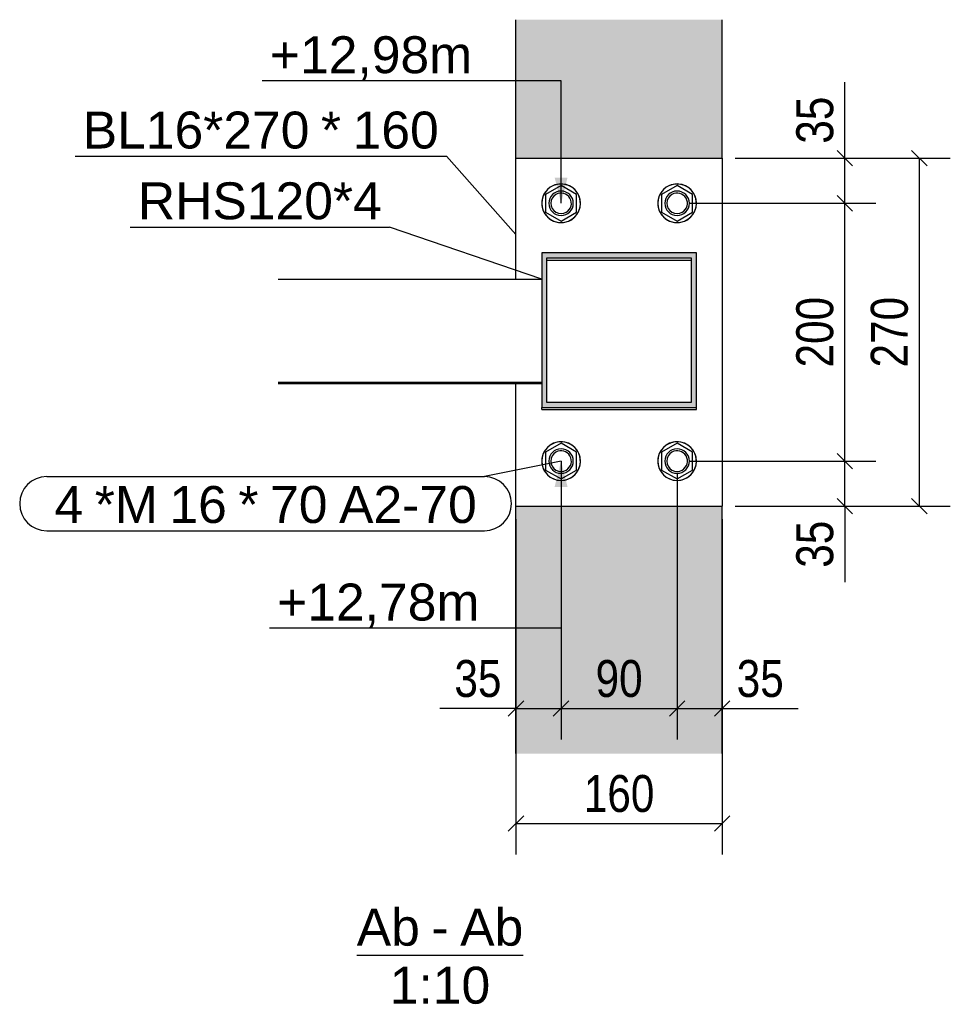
# Model space of a CAD drawing. Header units: millimetres. Extents: x -32861 to 254386, y 0 to 15445.
# Tile 65 of 67: x 242420 to 243142, y 44 to 808. Entities that reach past the tile are written whole.
import ezdxf

# ---------------------------------------------------------------- set-up
doc = ezdxf.new("R2010")
doc.units = ezdxf.units.MM
doc.styles.add('Arial', font='ARIAL.TTF', dxfattribs={"height": 0.2})
doc.styles.add('Arial Narrow', font='ARIALN.TTF', dxfattribs={"height": 0.2})

# ---------------------------------------------------------------- blocks, each defined once
blk = doc.blocks.new('Unknown-21 - 33615')
at = {"color": 5}
blk.add_line((242681.68, 82.5), (242810.88, 82.5), dxfattribs=at)
at = {"color": 5, "style": 'Arial'}
for s, height, p in [('Ab', 28.652, (242681.68, 90)), ('Ab', 28.652, (242761.94, 90)), ('-', 28.65, (242739.62, 90)), ('1:10', 28.652, (242707.34, 45))]:
    blk.add_text(s, height=height, dxfattribs=at).set_placement(p)
blk = doc.blocks.new('Part-33645 - 33615')
at = {"color": 7}
for p, q in [((242805.18, 607.13), (242805.18, 700.93)), ((242805.18, 700.93), (242965.18, 700.93)), ((242965.18, 700.93), (242965.18, 430.93)), ((242805.18, 430.93), (242805.18, 526.12)), ((242805.18, 430.93), (242965.18, 430.93))]:
    blk.add_line(p, q, dxfattribs=at)
blk = doc.blocks.new('Part-33629 - 33615')
h = blk.add_hatch(color=6)
h.paths.add_polyline_path([(242825.18, 627.5), (242825.18, 507.49), (242945.18, 507.49), (242945.18, 627.5)])
h.paths.add_polyline_path([(242941.18, 511.49), (242829.18, 511.49), (242829.18, 623.5), (242941.18, 623.5)])
at = {"color": 7}
for p, q in [((242945.18, 627.5), (242825.18, 627.5)), ((242825.18, 627.5), (242825.18, 507.49)), ((242945.18, 507.49), (242945.18, 627.5)), ((242829.18, 623.5), (242941.18, 623.5)), ((242829.18, 511.49), (242829.18, 623.5)), ((242829.18, 621.93), (242941.18, 621.93)), ((242941.18, 623.5), (242941.18, 511.49)), ((242825.18, 505.92), (242825.18, 507.49)), ((242825.18, 507.49), (242945.18, 507.49)), ((242825.18, 505.92), (242945.18, 505.92)), ((242941.18, 511.49), (242829.18, 511.49)), ((242945.18, 505.92), (242945.18, 507.49))]:
    blk.add_line(p, q, dxfattribs=at)
blk = doc.blocks.new('Part-33621 - 33615')
at = {"color": 7}
for p, q in [((242620.72, 607.13), (242825.18, 607.13)), ((242620.72, 527.14), (242825.18, 527.14)), ((242620.72, 526.12), (242825.18, 526.12))]:
    blk.add_line(p, q, dxfattribs=at)
blk = doc.blocks.new('Part-33624 - 33615')
for points in [[(242965.18, 700.93), (242965.18, 808.37), (242805.18, 808.37), (242805.18, 700.93)], [(242965.18, 238.95), (242965.18, 430.93), (242805.18, 430.93), (242805.18, 238.95)]]:
    blk.add_hatch(color=96).paths.add_polyline_path(points)
at = {"color": 96}
for p, q in [((242805.18, 700.93), (242805.18, 808.37)), ((242965.18, 700.93), (242965.18, 808.37)), ((242805.18, 238.95), (242805.18, 430.93)), ((242965.18, 238.95), (242965.18, 430.93))]:
    blk.add_line(p, q, dxfattribs=at)
blk = doc.blocks.new('Bolt-33665 - 33615')
at = {"color": 136}
for p, q in [((242840.18, 679.78), (242828.18, 672.86)), ((242828.18, 672.86), (242828.18, 659)), ((242852.18, 672.86), (242840.18, 679.78)), ((242852.18, 659), (242852.18, 672.86)), ((242930.18, 679.78), (242918.18, 672.86)), ((242918.18, 672.86), (242918.18, 659)), ((242942.18, 672.86), (242930.18, 679.78)), ((242942.18, 659), (242942.18, 672.86)), ((242828.18, 659), (242840.18, 652.07)), ((242840.18, 652.07), (242852.18, 659)), ((242918.18, 659), (242930.18, 652.07)), ((242930.18, 652.07), (242942.18, 659)), ((242840.18, 479.78), (242828.18, 472.86)), ((242852.18, 472.86), (242840.18, 479.78)), ((242930.18, 479.78), (242918.18, 472.86)), ((242942.18, 472.86), (242930.18, 479.78)), ((242828.18, 472.86), (242828.18, 459)), ((242852.18, 459), (242852.18, 472.86)), ((242918.18, 472.86), (242918.18, 459)), ((242942.18, 459), (242942.18, 472.86)), ((242828.18, 459), (242840.18, 452.07)), ((242840.18, 452.07), (242852.18, 459)), ((242918.18, 459), (242930.18, 452.07)), ((242930.18, 452.07), (242942.18, 459))]:
    blk.add_line(p, q, dxfattribs=at)
for centre, radius, start, end in [((242840.18, 665.93), 15, 90, 270), ((242840.18, 665.93), 15, 300, 120), ((242840.18, 665.93), 15, 270, 90), ((242930.18, 665.93), 15, 90, 270), ((242930.18, 665.93), 15, 300, 120), ((242930.18, 665.93), 15, 270, 90), ((242840.18, 665.93), 15, 120, 300), ((242840.18, 665.93), 9.5, 0, 180), ((242840.18, 665.93), 8, 120, 300), ((242840.18, 665.93), 8, 300, 120), ((242930.18, 665.93), 15, 120, 300), ((242930.18, 665.93), 9.5, 0, 180), ((242930.18, 665.93), 8, 120, 300), ((242930.18, 665.93), 8, 300, 120), ((242840.18, 665.93), 9.5, 180, 0), ((242930.18, 665.93), 9.5, 180, 0), ((242840.18, 465.93), 15, 90, 270), ((242840.18, 465.93), 15, 120, 300), ((242840.18, 465.93), 9.5, 0, 180), ((242840.18, 465.93), 15, 300, 120), ((242840.18, 465.93), 8, 300, 120), ((242840.18, 465.93), 15, 270, 90), ((242930.18, 465.93), 15, 90, 270), ((242930.18, 465.93), 15, 120, 300), ((242930.18, 465.93), 9.5, 0, 180), ((242930.18, 465.93), 15, 300, 120), ((242930.18, 465.93), 8, 300, 120), ((242930.18, 465.93), 15, 270, 90), ((242840.18, 465.93), 8, 120, 300), ((242930.18, 465.93), 8, 120, 300), ((242840.18, 465.93), 9.5, 180, 0), ((242930.18, 465.93), 9.5, 180, 0)]:
    blk.add_arc(centre, radius, start, end, dxfattribs=at)
blk = doc.blocks.new('StraightDimension-33810 - 33615')
at = {"color": 174}
for p, q in [((243060.25, 700.93), (243060.25, 759.9)), ((243060.25, 700.93), (243060.25, 759.9)), ((243066.25, 694.93), (243054.25, 706.93)), ((242975.18, 700.93), (243084.25, 700.93)), ((243060.25, 665.93), (243060.25, 700.93)), ((242940.18, 665.93), (243084.25, 665.93)), ((243054.25, 671.93), (243066.25, 659.93))]:
    blk.add_line(p, q, dxfattribs=at)
at = {"color": 30, "style": 'Arial Narrow'}
blk.add_text('35', height=28.633, rotation=90.00021, dxfattribs=at).set_placement((243051.25, 712.18))
blk = doc.blocks.new('StraightDimension-33710 - 33615')
at = {"color": 174}
for p, q in [((242840.18, 455.93), (242840.18, 249.95)), ((242805.18, 420.93), (242805.18, 249.95)), ((242811.18, 279.95), (242799.18, 267.95)), ((242834.18, 267.95), (242846.18, 279.95)), ((242805.18, 273.95), (242746.21, 273.95)), ((242805.18, 273.95), (242746.21, 273.95)), ((242805.18, 273.95), (242840.18, 273.95))]:
    blk.add_line(p, q, dxfattribs=at)
at = {"color": 30, "style": 'Arial Narrow'}
blk.add_text('35', height=28.633, dxfattribs=at).set_placement((242757.46, 282.95))
blk = doc.blocks.new('StraightDimension-33808 - 33615')
at = {"color": 174}
for p, q in [((243066.25, 459.93), (243054.25, 471.93)), ((242940.18, 465.93), (243084.25, 465.93)), ((243060.25, 430.93), (243060.25, 465.93)), ((243054.25, 436.93), (243066.25, 424.93)), ((242975.18, 430.93), (243084.25, 430.93)), ((243060.25, 430.93), (243060.25, 371.95)), ((243060.25, 430.93), (243060.25, 371.95))]:
    blk.add_line(p, q, dxfattribs=at)
at = {"color": 30, "style": 'Arial Narrow'}
blk.add_text('35', height=28.633, rotation=90.00021, dxfattribs=at).set_placement((243051.25, 383.2))
blk = doc.blocks.new('StraightDimension-33809 - 33615')
at = {"color": 174}
for p, q in [((242940.18, 665.93), (243084.25, 665.93)), ((243066.25, 659.93), (243054.25, 671.93)), ((243060.25, 465.93), (243060.25, 665.93)), ((243054.25, 471.93), (243066.25, 459.93)), ((242940.18, 465.93), (243084.25, 465.93))]:
    blk.add_line(p, q, dxfattribs=at)
at = {"color": 30, "style": 'Arial Narrow'}
blk.add_text('200', height=28.633, rotation=90.00021, dxfattribs=at).set_placement((243051.25, 538.57))
blk = doc.blocks.new('StraightDimension-33678 - 33615')
at = {"color": 174}
for p, q in [((242805.18, 420.93), (242805.18, 160.73)), ((242965.18, 420.93), (242965.18, 160.73)), ((242811.18, 190.73), (242799.18, 178.73)), ((242805.18, 184.73), (242965.18, 184.73)), ((242959.18, 178.73), (242971.18, 190.73))]:
    blk.add_line(p, q, dxfattribs=at)
at = {"color": 30, "style": 'Arial Narrow'}
blk.add_text('160', height=28.633, dxfattribs=at).set_placement((242857.83, 193.73))
blk = doc.blocks.new('StraightDimension-33711 - 33615')
at = {"color": 174}
for p, q in [((242840.18, 455.93), (242840.18, 249.95)), ((242930.18, 455.93), (242930.18, 249.95)), ((242846.18, 279.95), (242834.18, 267.95)), ((242924.18, 267.95), (242936.18, 279.95)), ((242840.18, 273.95), (242930.18, 273.95))]:
    blk.add_line(p, q, dxfattribs=at)
at = {"color": 30, "style": 'Arial Narrow'}
blk.add_text('90', height=28.633, dxfattribs=at).set_placement((242866.95, 282.95))
blk = doc.blocks.new('StraightDimension-33776 - 33615')
at = {"color": 174}
for p, q in [((243124.08, 694.93), (243112.08, 706.93)), ((242975.18, 700.93), (243142.08, 700.93)), ((243118.08, 430.93), (243118.08, 700.93)), ((243112.08, 436.93), (243124.08, 424.93)), ((242975.18, 430.93), (243142.08, 430.93))]:
    blk.add_line(p, q, dxfattribs=at)
at = {"color": 30, "style": 'Arial Narrow'}
blk.add_text('270', height=28.633, rotation=90.00021, dxfattribs=at).set_placement((243109.08, 538.57))
blk = doc.blocks.new('StraightDimension-33712 - 33615')
at = {"color": 174}
for p, q in [((242930.18, 455.93), (242930.18, 249.95)), ((242965.18, 420.93), (242965.18, 249.95)), ((242936.18, 279.95), (242924.18, 267.95)), ((242959.18, 267.95), (242971.18, 279.95)), ((242930.18, 273.95), (242965.18, 273.95)), ((242965.18, 273.95), (243024.16, 273.95)), ((242965.18, 273.95), (243024.16, 273.95))]:
    blk.add_line(p, q, dxfattribs=at)
at = {"color": 30, "style": 'Arial Narrow'}
blk.add_text('35', height=28.633, dxfattribs=at).set_placement((242976.43, 282.95))
blk = doc.blocks.new('Mark-33641 - 33615')
at = {"color": 136}
for p in [(242463.18, 702.43), (242805.18, 641.72)]:
    blk.add_line(p, (242751.27, 702.43), dxfattribs=at)
at = {"color": 30, "style": 'Arial'}
for s, height, p in [('BL16*270', 28.652, (242469.18, 708.43)), ('*', 28.65, (242653.95, 708.43)), ('160', 28.652, (242678.52, 708.43))]:
    blk.add_text(s, height=height, dxfattribs=at).set_placement(p)
blk = doc.blocks.new('Mark-33625 - 33615')
at = {"color": 136}
for p in [(242505.97, 647.53), (242825.18, 607.13)]:
    blk.add_line(p, (242707.01, 647.53), dxfattribs=at)
at = {"color": 30, "style": 'Arial'}
blk.add_text('RHS120*4', height=28.652, dxfattribs=at).set_placement((242511.97, 653.53))
blk = doc.blocks.new('Mark-33661 - 33615')
at = {"color": 7}
for p, q in [((242840.18, 465.93), (242780.76, 453.92)), ((242441.28, 453.92), (242780.76, 453.92)), ((242441.28, 411.92), (242780.76, 411.92))]:
    blk.add_line(p, q, dxfattribs=at)
for centre, start, end in [((242441.28, 432.92), 90, 270), ((242780.76, 432.92), 270, 90)]:
    blk.add_arc(centre, 21, start, end, dxfattribs=at)
at = {"color": 30, "style": 'Arial'}
for s, height, p in [('4', 28.65, (242447.28, 417.92)), ('*M', 28.652, (242478.53, 417.92)), ('16', 28.652, (242536.43, 417.92)), ('*', 28.65, (242589.93, 417.92)), ('70', 28.652, (242614.5, 417.92)), ('A2-70', 28.652, (242668, 417.92))]:
    blk.add_text(s, height=height, dxfattribs=at).set_placement(p)
blk = doc.blocks.new('Unknown-33873 - 33615')
blk.add_hatch(color=6).paths.add_polyline_path([(242845.18, 685.93), (242840.18, 665.93), (242835.18, 685.93)])
at = {"color": 6}
for p, q in [((242777.15, 760.87), (242608.34, 760.87)), ((242840.18, 760.87), (242777.15, 760.87)), ((242840.18, 665.93), (242840.18, 760.87))]:
    blk.add_line(p, q, dxfattribs=at)
at = {"color": 6, "style": 'Arial'}
blk.add_text('+12,98m', height=28.652, dxfattribs=at).set_placement((242614.34, 766.87))
blk = doc.blocks.new('Unknown-33877 - 33615')
blk.add_hatch(color=6).paths.add_polyline_path([(242835.18, 445.93), (242840.18, 465.93), (242845.18, 445.93)])
at = {"color": 6}
for p, q in [((242840.18, 465.93), (242840.18, 336.25)), ((242782.8, 336.25), (242613.99, 336.25)), ((242840.18, 336.25), (242782.8, 336.25))]:
    blk.add_line(p, q, dxfattribs=at)
at = {"color": 6, "style": 'Arial'}
blk.add_text('+12,78m', height=28.652, dxfattribs=at).set_placement((242619.99, 342.25))

msp = doc.modelspace()

# ---------------------------------------------------------------- block references
for name in ['Unknown-33873 - 33615', 'Part-33624 - 33615', 'StraightDimension-33810 - 33615', 'Mark-33641 - 33615', 'StraightDimension-33776 - 33615', 'Part-33645 - 33615', 'Mark-33625 - 33615', 'Bolt-33665 - 33615', 'StraightDimension-33809 - 33615', 'Part-33629 - 33615', 'Part-33621 - 33615', 'StraightDimension-33808 - 33615', 'Mark-33661 - 33615', 'Unknown-33877 - 33615', 'StraightDimension-33710 - 33615', 'StraightDimension-33711 - 33615', 'StraightDimension-33712 - 33615', 'StraightDimension-33678 - 33615', 'Unknown-21 - 33615']:
    msp.add_blockref(name, (0, 0))

doc.saveas('drawing.dxf')
